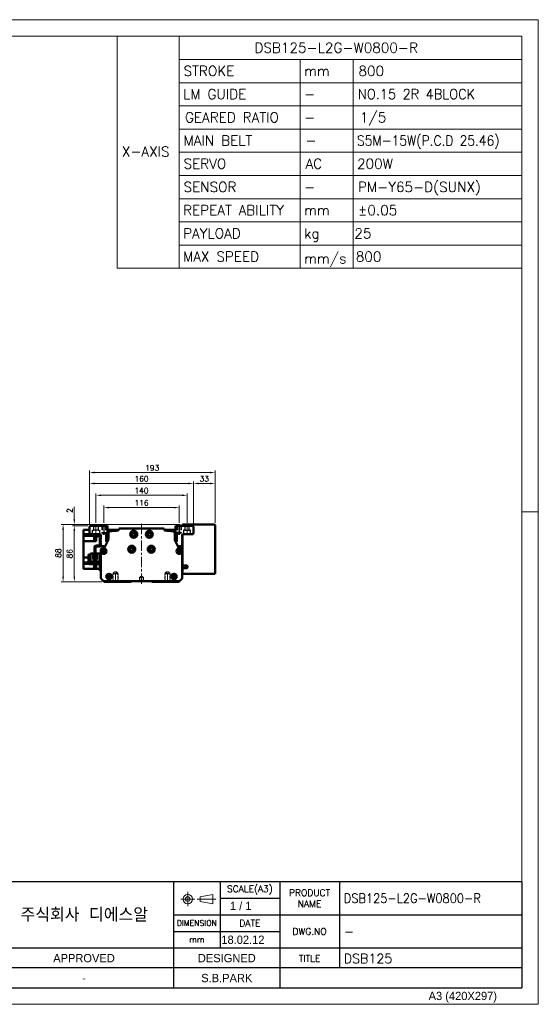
# Model space of a CAD drawing. Header units: millimetres. Extents: x 46891 to 50687, y 6223 to 10043.
# Tile 4 of 4: x 49890 to 50687, y 8529 to 10043. Entities that reach past the tile are written whole.
import ezdxf
from ezdxf.enums import TextEntityAlignment as Align

# ---------------------------------------------------------------- set-up
doc = ezdxf.new("R2010")
doc.units = ezdxf.units.MM
doc.header["$LTSCALE"] = 0.5
for name, pattern in [('CENTER', [50.8, 31.75, -6.35, 6.35, -6.35]), ('HIDDEN', [9.525, 6.35, -3.175]), ('HIDDENX2', [19.05, 12.7, -6.35])]:
    doc.linetypes.add(name, pattern=pattern)
doc.layers.get('0').update_dxf_attribs({"lineweight": 20})
for name, color, linetype, lineweight in [('1', 1, 'CENTER', 13), ('4', 4, 'Continuous', 13), ('외형선(ISO)', 7, 'Continuous', 50)]:
    doc.layers.add(name, color=color, linetype=linetype, lineweight=lineweight)
for name, color, linetype in [('2', 2, 'HIDDENX2'), ('3', 3, 'Continuous'), ('C', 1, 'CENTER')]:
    doc.layers.add(name, color=color, linetype=linetype)
doc.styles.add('ACISOGDT', font='amgdt.shx')
doc.styles.add('DSR TEXT', font='romans.shx', dxfattribs={"bigfont": 'whgtxt.shx'})
doc.styles.get("Standard").update_dxf_attribs({"font": 'romans.shx', "bigfont": 'whgtxt.shx'})
doc.dimstyles.new('DSR', dxfattribs={"dimscale": 2, "dimtxt": 3, "dimasz": 3, "dimexe": 0.5, "dimexo": 0.5, "dimgap": 0.5, "dimtad": 1, "dimdsep": 46, "dimtxsty": 'Standard', "dimcen": 2.5, "dimclrd": 4, "dimclre": 4, "dimclrt": 2, "dimadec": 0, "dimazin": 2, "dimtfac": 1, "dimtmove": 0, "dimatfit": 3, "dimfxl": 0, "dimlwd": -1, "dimlwe": -1, "dimarcsym": 0})

# ---------------------------------------------------------------- blocks, each defined once
blk = doc.blocks.new('A$C13F00394')
for p, q in [((109.11, 28.14), (105.34, 27.43)), ((105.34, 27.43), (105.34, 26.01)), ((109.11, 25.3), (109.11, 28.14)), ((-202.34, 25.67), (-191.42, 25.67)), ((-202.34, 25.3), (-191.42, 25.3)), ((105.34, 26.01), (109.11, 25.3))]:
    blk.add_line(p, q)
for radius in [1.42, 0.71]:
    blk.add_circle((101.56, 26.76), radius)
at = {"layer": '1'}
for p, q in [((103.69, 26.76), (99.44, 26.76)), ((101.56, 28.89), (101.56, 24.63)), ((104.41, 26.76), (110.04, 26.76))]:
    blk.add_line(p, q, dxfattribs=at)
at = {"layer": '3'}
for p, q in [((0, 32), (-207.68, 32)), ((0, 32), (202.32, 32)), ((0, 32), (0, 0)), ((43.43, 32), (43.43, 0)), ((97.32, 32), (97.32, 12)), ((111.32, 32), (111.32, 12)), ((129.32, 32), (129.32, 0)), ((147.32, 32), (147.32, 6)), ((202.32, 32), (202.32, 0)), ((0, 28), (25, 24)), ((43.43, 28), (0, 28)), ((25, 28), (25, 0)), ((34.7, 28), (34.7, 0)), ((111.32, 27), (129.32, 27)), ((43.43, 24), (0, 24)), ((97.32, 22), (202.32, 22)), ((43.43, 20), (0, 20)), ((43.43, 16), (0, 16)), ((97.32, 17), (129.32, 17)), ((0, 12), (129.32, 12)), ((97.32, 12), (97.32, 0)), ((129.32, 12), (202.32, 12)), ((43.43, 8), (0, 8)), ((97.32, 6), (43.43, 6)), ((129.32, 6), (97.32, 6)), ((202.32, 6), (129.32, 6)), ((43.43, 4), (0, 4)), ((0, 0), (202.32, 0))]:
    blk.add_line(p, q, dxfattribs=at)
at = {"color": 0, "style": 'DSR TEXT'}
for s, height, p in [('조립 치수 허용차', 2, (11.97, 29.02)), ('등급', 1.5, (20.77, 25.52)), ('정밀급', 1.5, (27.18, 25.37)), ('보통급', 1.3, (36.41, 25.38)), ('치수 구분', 1.5, (0.69, 24.78)), (' 0.5 초과 6 이하', 1.6, (0.56, 21.19)), (' 6 초과 30 이하', 1.6, (0.49, 17.19)), (' 30 초과 120 이하', 1.6, (0.49, 13.19)), (' 120 초과 315 이하', 1.6, (0.49, 9.19)), (' 315 초과 1000 이하', 1.6, (0.49, 5.19)), (' 1000 초과 2000 이하', 1.6, (0.49, 1.19))]:
    blk.add_text(s, height=height, dxfattribs=at).set_placement(p)
at = {"color": 7, "style": 'ACISOGDT'}
for s, p in [('APPROVED', (70.28, 8.93)), ('DESIGNED', (113.35, 8.93))]:
    blk.add_text(s, height=2.5, dxfattribs=at).set_placement(p, align=Align.MIDDLE_CENTER)
at = {"color": 7, "attachment_point": 5, "style": 'DSR TEXT'}
for s, insert, char_height in [('SCALE(A3)', (120.32, 29.5), 2), ('PRODUCT\\PNAME', (138.32, 27), 2), ('주식회사 디에스알', (70.37, 22), 4.2), ('DIMENSION', (104.32, 19.5), 1.7), ('DATE', (120.32, 19.5), 2), ('DWG.NO', (138.32, 17), 2), ('mm', (104.32, 14.5), 1.8), ('TITLE', (138.32, 8.83), 2)]:
    blk.add_mtext(s, dxfattribs=dict(at, insert=insert, char_height=char_height))
at = {"color": 0, "char_height": 1.6, "attachment_point": 5, "style": 'DSR TEXT'}
for s, insert in [('%%P0.05', (29.85, 22)), ('%%P0.1', (39.07, 22)), ('%%P0.1', (29.85, 18)), ('%%P0.2', (39.07, 18)), ('%%P0.15', (29.85, 14)), ('%%P0.3', (39.07, 14)), ('%%P0.2', (29.85, 10)), ('%%P0.5', (39.07, 10)), ('%%P0.3', (29.85, 6)), ('%%P0.8', (39.07, 6)), ('%%P0.5', (29.85, 2)), ('%%P1.2', (39.07, 2))]:
    blk.add_mtext(s, dxfattribs=dict(at, insert=insert))
at = {"layer": '4', "color": 0, "style": 'DSR TEXT'}
blk.add_text('NOTE', height=3, dxfattribs=at).set_placement((-202.39, 26.38))
blk = doc.blocks.new('A$C1C1952E1')
for p, q in [((293, 292), (293, 222)), ((311.67, 292), (311.67, 222)), ((311.67, 285), (415, 285)), ((348.18, 285), (348.18, 222)), ((364.13, 285), (364.13, 222)), ((311.67, 278), (415, 278)), ((311.67, 271), (415, 271)), ((311.67, 264), (415, 264)), ((311.67, 257), (415, 257)), ((311.67, 250), (415, 250)), ((311.67, 243), (415, 243)), ((311.67, 236), (415, 236)), ((311.67, 229), (415, 229)), ((293, 222), (415, 222))]:
    blk.add_line(p, q)
at = {"color": 1}
blk.add_lwpolyline([(0, 0), (420, 0), (420, 297), (0, 297)], close=True, dxfattribs=at)
at = {"color": 3}
blk.add_lwpolyline([(5, 5), (415, 5), (415, 292), (5, 292)], close=True, dxfattribs=at)
at = {"color": 7, "style": 'ACISOGDT'}
blk.add_text('A3 (420X297)', height=2.5, dxfattribs=at).set_placement((386.91, 1.28))
blk = doc.blocks.new('*D76')
at = {"color": 1, "linetype": 'ByBlock'}
for p, q in [((50019.2, 9269.3), (50019.2, 9295.6)), ((50135.2, 9269.3), (50135.2, 9295.6)), ((50027, 9292.6), (50127.4, 9292.6))]:
    blk.add_line(p, q, dxfattribs=at)
at = {"color": 1}
for points in [[(50027, 9293.9), (50027, 9291.3), (50019.2, 9292.6)], [(50127.4, 9293.9), (50127.4, 9291.3), (50135.2, 9292.6)]]:
    blk.add_solid(points, dxfattribs=at)
at = {"layer": 'Defpoints', "color": 0}
for p in [(50135.2, 9292.6), (50019.2, 9265.7), (50135.2, 9265.7)]:
    blk.add_point(p, dxfattribs=at)
at = {"color": 3, "insert": (50077.2, 9299.8), "char_height": 8.4, "attachment_point": 5, "style": 'DSR TEXT'}
blk.add_mtext('116', dxfattribs=at)
blk = doc.blocks.new('t8')
at = {"color": 2, "linetype": 'HIDDEN'}
for p, q in [((-4, 0), (-4, -12)), ((-3.4, -0.6), (-4, 0)), ((3.4, -0.6), (4, 0)), ((4, 0), (4, -12)), ((-4, -12), (4, -12)), ((-4, -12), (-3.4, -13)), ((-3.4, -0.6), (3.4, -0.6)), ((-3.4, -0.6), (-3.4, -14)), ((-3.4, -14), (3.4, -14)), ((-3.4, -14), (0, -16)), ((3.4, -14), (0, -16)), ((3.4, -0.6), (3.4, -14)), ((4, -12), (3.4, -13))]:
    blk.add_line(p, q, dxfattribs=at)
at = {"color": 1, "linetype": 'CENTER'}
blk.add_line((0, 1.4), (0, -17.1), dxfattribs=at)
blk = doc.blocks.new('A$C3CAC45BB')
blk.add_line((10.6, 20), (9, 20))
at = {"layer": '외형선(ISO)'}
for p, q in [((17.4, 50), (17.4, 38.6)), ((19, 50), (17.4, 50)), ((9, 20), (9, 36.5)), ((10.6, 36.5), (10.6, 20)), ((11.1, 38.6), (16.9, 38.6)), ((16.9, 37), (11.1, 37)), ((17.4, 38.6), (18.9, 38.6)), ((1.6, 25), (0, 25)), ((0, 22), (0, 25)), ((0, 22), (0, 12)), ((1.6, 25), (1.6, 22)), ((1.6, 12.1), (1.6, 22)), ((3.3, 26.5), (3.3, 14.1)), ((7, 26.5), (3.3, 26.5)), ((7, 17.1), (7, 26.5)), ((7, 18.1), (13, 18.1)), ((13, 17.8), (7, 17.8)), ((7, 17.1), (13, 17.1)), ((16.7, 26.5), (13, 26.5)), ((13, 26.5), (13, 17.1)), ((16.7, 14.1), (16.7, 26.5)), ((2, 10), (16.9, 10)), ((17, 11.6), (2.1, 11.6)), ((3.3, 11.6), (3.3, 14.1)), ((5.3, 14.1), (3.3, 14.1)), ((14.7, 14.1), (5.3, 14.1)), ((16.7, 14.1), (14.7, 14.1)), ((16.7, 14.1), (16.7, 11.6)), ((17.4, 9.5), (17.4, 3)), ((17.4, 0), (17.4, 3)), ((17.4, 0), (19, 0))]:
    blk.add_line(p, q, dxfattribs=at)
for centre, radius, start, end in [((11.1, 36.5), 2.1, 90, 180), ((11.1, 36.5), 0.5, 90, 180), ((16.9, 39.1), 0.5, 270, 0), ((16.9, 39.1), 2.1, 270, 346.2259), ((16.9, 39.1), 2.1, 346.2259, 0), ((2, 12), 2, 179.9999, 269.9999), ((2.1, 12.1), 0.5, 179.9999, 269.9999), ((16.9, 9.5), 0.5, 359.9999, 89.9999), ((17, 9.6), 2, 0.2454, 89.9999)]:
    blk.add_arc(centre, radius, start, end, dxfattribs=at)
blk = doc.blocks.new('*D79')
at = {"color": 1, "linetype": 'ByBlock'}
for p, q in [((50007.2, 9269.2), (50007.2, 9314.5)), ((50015, 9311.5), (50139.4, 9311.5)), ((50147.2, 9269.2), (50147.2, 9314.5))]:
    blk.add_line(p, q, dxfattribs=at)
at = {"color": 1}
for points in [[(50015, 9312.8), (50015, 9310.2), (50007.2, 9311.5)], [(50139.4, 9312.8), (50139.4, 9310.2), (50147.2, 9311.5)]]:
    blk.add_solid(points, dxfattribs=at)
at = {"layer": 'Defpoints', "color": 0}
for p in [(50147.2, 9311.5), (50007.2, 9265.6), (50147.2, 9265.6)]:
    blk.add_point(p, dxfattribs=at)
at = {"color": 3, "insert": (50077.2, 9318.7), "char_height": 8.4, "attachment_point": 5, "style": 'DSR TEXT'}
blk.add_mtext('140', dxfattribs=at)
blk = doc.blocks.new('*D78')
at = {"color": 1, "linetype": 'ByBlock'}
for p, q in [((49997.2, 9267.2), (49997.2, 9332.7)), ((50005, 9329.7), (50149.4, 9329.7)), ((50157.2, 9267.2), (50157.2, 9332.7))]:
    blk.add_line(p, q, dxfattribs=at)
at = {"color": 1}
for points in [[(50005, 9331), (50005, 9328.4), (49997.2, 9329.7)], [(50149.4, 9331), (50149.4, 9328.4), (50157.2, 9329.7)]]:
    blk.add_solid(points, dxfattribs=at)
at = {"layer": 'Defpoints', "color": 0}
for p in [(50157.2, 9329.7), (49997.2, 9263.6), (50157.2, 9263.6)]:
    blk.add_point(p, dxfattribs=at)
at = {"color": 3, "insert": (50077.2, 9336.9), "char_height": 8.4, "attachment_point": 5, "style": 'DSR TEXT'}
blk.add_mtext('160', dxfattribs=at)
blk = doc.blocks.new('*D80')
at = {"color": 1, "linetype": 'ByBlock'}
for p, q in [((50157.2, 9267.2), (50157.2, 9332.7)), ((50165, 9329.7), (50182.4, 9329.7)), ((50190.2, 9269.2), (50190.2, 9332.7))]:
    blk.add_line(p, q, dxfattribs=at)
at = {"color": 1}
for points in [[(50165, 9331), (50165, 9328.4), (50157.2, 9329.7)], [(50182.4, 9331), (50182.4, 9328.4), (50190.2, 9329.7)]]:
    blk.add_solid(points, dxfattribs=at)
at = {"layer": 'Defpoints', "color": 0}
for p in [(50190.2, 9329.7), (50190.2, 9265.6), (50157.2, 9263.6)]:
    blk.add_point(p, dxfattribs=at)
at = {"color": 3, "insert": (50173.7, 9336.9), "char_height": 8.4, "attachment_point": 5, "style": 'DSR TEXT'}
blk.add_mtext('33', dxfattribs=at)
blk = doc.blocks.new('*D81')
at = {"color": 1, "linetype": 'ByBlock'}
for p, q in [((49997.2, 9267.2), (49997.2, 9349.5)), ((50182.4, 9346.5), (50005, 9346.5)), ((50190.2, 9269.2), (50190.2, 9349.5))]:
    blk.add_line(p, q, dxfattribs=at)
at = {"color": 1}
for points in [[(50005, 9347.8), (50005, 9345.2), (49997.2, 9346.5)], [(50182.4, 9347.8), (50182.4, 9345.2), (50190.2, 9346.5)]]:
    blk.add_solid(points, dxfattribs=at)
at = {"layer": 'Defpoints', "color": 0}
for p in [(49997.2, 9346.5), (50190.2, 9265.6), (49997.2, 9263.6)]:
    blk.add_point(p, dxfattribs=at)
at = {"color": 3, "insert": (50093.7, 9353.7), "char_height": 8.4, "attachment_point": 5, "style": 'DSR TEXT'}
blk.add_mtext('193', dxfattribs=at)
blk = doc.blocks.new('*D82')
at = {"color": 1, "linetype": 'ByBlock'}
for p, q in [((49994.6, 9264.6), (49970.9, 9264.6)), ((49973.9, 9256.8), (49973.9, 9186.4)), ((50016.1, 9178.6), (49970.9, 9178.6))]:
    blk.add_line(p, q, dxfattribs=at)
at = {"color": 1}
for points in [[(49972.6, 9256.8), (49975.2, 9256.8), (49973.9, 9264.6)], [(49972.6, 9186.4), (49975.2, 9186.4), (49973.9, 9178.6)]]:
    blk.add_solid(points, dxfattribs=at)
at = {"layer": 'Defpoints', "color": 0}
for p in [(49998.2, 9264.6), (49973.9, 9178.6), (50019.7, 9178.6)]:
    blk.add_point(p, dxfattribs=at)
at = {"color": 3, "insert": (49966.7, 9221.6), "char_height": 8.4, "attachment_point": 5, "rotation": 90, "style": 'DSR TEXT'}
blk.add_mtext('86', dxfattribs=at)
blk = doc.blocks.new('*D88')
at = {"color": 1, "linetype": 'ByBlock'}
for p, q in [((49973.9, 9274.4), (49973.9, 9293.8)), ((50136.6, 9266.6), (49970.9, 9266.6)), ((49994.6, 9264.6), (49970.9, 9264.6)), ((49973.9, 9264.6), (49973.9, 9266.6)), ((49973.9, 9256.8), (49973.9, 9249))]:
    blk.add_line(p, q, dxfattribs=at)
at = {"color": 1}
for points in [[(49972.6, 9274.4), (49975.2, 9274.4), (49973.9, 9266.6)], [(49972.6, 9256.8), (49975.2, 9256.8), (49973.9, 9264.6)]]:
    blk.add_solid(points, dxfattribs=at)
at = {"layer": 'Defpoints', "color": 0}
for p in [(49973.9, 9266.6), (49998.2, 9264.6), (50140.2, 9266.6)]:
    blk.add_point(p, dxfattribs=at)
at = {"color": 3, "insert": (49966.7, 9288), "char_height": 8.4, "attachment_point": 5, "rotation": 90, "style": 'DSR TEXT'}
blk.add_mtext('2', dxfattribs=at)
blk = doc.blocks.new('*D89')
at = {"color": 1, "linetype": 'ByBlock'}
for p, q in [((50136.6, 9266.6), (49953.6, 9266.6)), ((49956.6, 9258.8), (49956.6, 9186.4)), ((50016.1, 9178.6), (49953.6, 9178.6))]:
    blk.add_line(p, q, dxfattribs=at)
at = {"color": 1}
for points in [[(49955.3, 9258.8), (49957.9, 9258.8), (49956.6, 9266.6)], [(49955.3, 9186.4), (49957.9, 9186.4), (49956.6, 9178.6)]]:
    blk.add_solid(points, dxfattribs=at)
at = {"layer": 'Defpoints', "color": 0}
for p in [(50140.2, 9266.6), (49956.6, 9178.6), (50019.7, 9178.6)]:
    blk.add_point(p, dxfattribs=at)
at = {"color": 3, "insert": (49949.4, 9222.6), "char_height": 8.4, "attachment_point": 5, "rotation": 90, "style": 'DSR TEXT'}
blk.add_mtext('88', dxfattribs=at)

msp = doc.modelspace()

# ---------------------------------------------------------------- linework, layer by layer
at = {"color": 1}
msp.add_line((50687.20972, 9285.82874), (50661.72712, 9285.82874), dxfattribs=at)
at = {"layer": '1'}
for p, q in [((50007.18757, 9265.55564), (50007.18757, 9250.55564)), ((50077.18757, 9267.55564), (50077.18757, 9174.55564)), ((50147.18757, 9265.55564), (50147.18757, 9250.55564))]:
    msp.add_line(p, q, dxfattribs=at)
at = {"layer": '2'}
for p, q in [((50003.88757, 9258.05564), (50003.88757, 9264.55564)), ((50010.48757, 9264.55564), (50010.48757, 9258.05564)), ((50016.18757, 9264.55564), (50016.18757, 9254.55564)), ((50016.68757, 9264.05564), (50016.18757, 9264.55564)), ((50016.68757, 9264.05564), (50016.68757, 9253.05564)), ((50016.68757, 9264.05564), (50021.68757, 9264.05564)), ((50021.68757, 9264.05564), (50022.18757, 9264.55564)), ((50021.68757, 9264.05564), (50021.68757, 9253.05564)), ((50022.18757, 9264.55564), (50022.18757, 9254.55564)), ((50132.18757, 9264.55564), (50132.18757, 9254.55564)), ((50132.68757, 9264.05564), (50132.18757, 9264.55564)), ((50132.68757, 9264.05564), (50132.68757, 9253.05564)), ((50137.68757, 9264.05564), (50132.68757, 9264.05564)), ((50137.68757, 9264.05564), (50138.18757, 9264.55564)), ((50137.68757, 9264.05564), (50137.68757, 9253.05564)), ((50138.18757, 9264.55564), (50138.18757, 9254.55564)), ((50143.88757, 9264.55564), (50143.88757, 9258.05564)), ((50150.48757, 9258.05564), (50150.48757, 9264.55564)), ((50001.93757, 9251.55564), (50001.93757, 9258.05564)), ((50001.93757, 9258.05564), (50003.88757, 9258.05564)), ((50010.48757, 9258.05564), (50003.88757, 9258.05564)), ((50010.48757, 9258.05564), (50012.43757, 9258.05564)), ((50012.43757, 9258.05564), (50012.43757, 9251.55564)), ((50016.18757, 9254.55564), (50022.18757, 9254.55564)), ((50016.18757, 9254.55564), (50016.68757, 9253.68961)), ((50016.68757, 9253.05564), (50019.18757, 9251.61226)), ((50016.68757, 9253.05564), (50021.68757, 9253.05564)), ((50021.68757, 9253.05564), (50019.18757, 9251.61226)), ((50022.18757, 9254.55564), (50021.68757, 9253.68961)), ((50138.18757, 9254.55564), (50132.18757, 9254.55564)), ((50132.18757, 9254.55564), (50132.68757, 9253.68961)), ((50137.68757, 9253.05564), (50132.68757, 9253.05564)), ((50132.68757, 9253.05564), (50135.18757, 9251.61226)), ((50137.68757, 9253.05564), (50135.18757, 9251.61226)), ((50138.18757, 9254.55564), (50137.68757, 9253.68961)), ((50143.88757, 9258.05564), (50141.93757, 9258.05564)), ((50141.93757, 9258.05564), (50141.93757, 9251.55564)), ((50143.88757, 9258.05564), (50150.48757, 9258.05564)), ((50152.43757, 9258.05564), (50150.48757, 9258.05564)), ((50152.43757, 9251.55564), (50152.43757, 9258.05564)), ((50074.68757, 9185.55564), (50077.18757, 9187.05779)), ((50074.68757, 9179.55564), (50074.68757, 9185.55564)), ((50074.68757, 9185.55564), (50079.68757, 9185.55564)), ((50079.68757, 9179.55564), (50074.68757, 9179.55564)), ((50077.18757, 9187.05779), (50079.68757, 9185.55564)), ((50079.68757, 9185.55564), (50079.68757, 9179.55564))]:
    msp.add_line(p, q, dxfattribs=at)
at = {"layer": '3'}
for p in [(50661.72712, 8717.56676), (49630.61213, 8554.47812)]:
    msp.add_line(p, (50661.72712, 8554.47812), dxfattribs=at)
at = {"layer": 'C'}
for p, q in [((50019.18757, 9265.70697), (50019.18757, 9250.72739)), ((50135.18757, 9265.70697), (50135.18757, 9250.72739))]:
    msp.add_line(p, q, dxfattribs=at)
at = {"layer": '외형선(ISO)'}
for p, q in [((49998.18757, 9264.55564), (49997.18757, 9263.55564)), ((50024.68757, 9264.55564), (49998.18757, 9264.55564)), ((50024.68757, 9253.08446), (50024.68757, 9264.55564)), ((50129.68757, 9264.55564), (50129.68757, 9253.08446)), ((50156.18757, 9264.55564), (50129.68757, 9264.55564)), ((50140.18757, 9265.55564), (50140.18757, 9266.55564)), ((50189.18757, 9266.55564), (50140.18757, 9266.55564)), ((50140.18757, 9264.55564), (50140.18757, 9265.55564)), ((50157.18757, 9263.55564), (50156.18757, 9264.55564)), ((50190.18757, 9191.55564), (50190.18757, 9265.55564)), ((49988.08757, 9255.05564), (49988.08757, 9258.55564)), ((49997.18757, 9258.55564), (49988.08757, 9258.55564)), ((49988.08757, 9255.05564), (49988.08757, 9251.55564)), ((49988.08757, 9251.55564), (49988.08757, 9249.06372)), ((49998.18757, 9251.55564), (49988.08757, 9251.55564)), ((49988.08757, 9244.55564), (49988.08757, 9249.06372)), ((50007.58757, 9249.06372), (49988.08757, 9249.06372)), ((49997.18757, 9263.55564), (49997.18757, 9252.55564)), ((49997.18757, 9252.55564), (49998.18757, 9251.55564)), ((49998.18757, 9251.55564), (50013.68757, 9251.55564)), ((50007.58757, 9249.06372), (50007.58757, 9248.51432)), ((50007.58757, 9248.11501), (50007.58757, 9248.51432)), ((50014.68757, 9250.55564), (50014.68757, 9244.05564)), ((50022.68757, 9241.05564), (50022.68757, 9249.08446)), ((50041.96016, 9258.55564), (50024.68757, 9258.55564)), ((50026.18757, 9253.21813), (50026.18757, 9244.65382)), ((50041.96016, 9258.55564), (50041.96016, 9257.77112)), ((50110.41498, 9260.55564), (50043.96016, 9260.55564)), ((50112.41498, 9257.77112), (50112.41498, 9258.55564)), ((50112.41498, 9258.55564), (50129.68757, 9258.55564)), ((50129.68757, 9256.84323), (50118.40901, 9256.84323)), ((50128.18757, 9244.65382), (50128.18757, 9253.21813)), ((50131.68757, 9249.08446), (50131.68757, 9241.05564)), ((50139.68757, 9244.05564), (50139.68757, 9250.55564)), ((50139.68757, 9249.55564), (50140.18757, 9249.55564)), ((50140.18757, 9203.55564), (50140.18757, 9251.42167)), ((50140.68757, 9251.55564), (50156.18757, 9251.55564)), ((50156.18757, 9251.55564), (50157.18757, 9252.55564)), ((50157.18757, 9252.55564), (50157.18757, 9263.55564)), ((49988.08757, 9244.55564), (49988.08757, 9241.05564)), ((50007.58757, 9241.05564), (49988.08757, 9241.05564)), ((49988.08757, 9215.75564), (49988.08757, 9241.05564)), ((50004.38757, 9242.0516), (50004.38757, 9247.6516)), ((50006.38757, 9247.6516), (50004.38757, 9247.6516)), ((50006.38757, 9242.0516), (50004.38757, 9242.0516)), ((50006.38757, 9241.9016), (50006.38757, 9247.8016)), ((50007.08757, 9247.8016), (50006.38757, 9247.8016)), ((50007.08757, 9241.9016), (50006.38757, 9241.9016)), ((50007.08757, 9241.8516), (50007.08757, 9247.8516)), ((50007.58757, 9247.8516), (50007.08757, 9247.8516)), ((50007.58757, 9241.8516), (50007.08757, 9241.8516)), ((50014.68757, 9248.11501), (50007.58757, 9248.11501)), ((50007.58757, 9241.05564), (50007.58757, 9248.11501)), ((50014.68757, 9244.05564), (50015.18757, 9243.55564)), ((50015.18757, 9243.55564), (50014.68757, 9243.05564)), ((50014.68757, 9243.05564), (50014.68757, 9242.05564)), ((50014.68757, 9242.05564), (50015.18757, 9241.55564)), ((50015.18757, 9241.55564), (50014.68757, 9241.05564)), ((50014.68757, 9241.05564), (50014.68757, 9240.05564)), ((50014.68757, 9240.05564), (50015.18757, 9239.55564)), ((50015.18757, 9239.55564), (50014.68757, 9239.05564)), ((50014.68757, 9239.05564), (50014.68757, 9234.55564)), ((50015.68757, 9233.55564), (50020.18757, 9233.55564)), ((50025.72737, 9242.55853), (50020.4557, 9231.13658)), ((50026.18757, 9248.11501), (50022.68757, 9248.11501)), ((50024.80295, 9240.55564), (50023.18757, 9240.55564)), ((50131.68757, 9248.30564), (50128.18757, 9248.30564)), ((50131.68757, 9246.55564), (50128.18757, 9246.55564)), ((50133.91944, 9231.13658), (50128.64777, 9242.55853)), ((50131.18757, 9240.55564), (50129.57218, 9240.55564)), ((50134.18757, 9233.55564), (50138.68757, 9233.55564)), ((50139.18757, 9243.55564), (50139.68757, 9244.05564)), ((50139.68757, 9243.05564), (50139.18757, 9243.55564)), ((50139.18757, 9241.55564), (50139.68757, 9242.05564)), ((50139.68757, 9241.05564), (50139.18757, 9241.55564)), ((50139.18757, 9239.55564), (50139.68757, 9240.05564)), ((50139.68757, 9239.05564), (50139.18757, 9239.55564)), ((50139.68757, 9242.05564), (50139.68757, 9243.05564)), ((50139.68757, 9240.05564), (50139.68757, 9241.05564)), ((50139.68757, 9234.55564), (50139.68757, 9239.05564)), ((50014.68757, 9227.55564), (50014.68757, 9184.79828)), ((50019.54774, 9230.55564), (50017.68757, 9230.55564)), ((50064.18757, 9229.9854), (50064.18757, 9227.12588)), ((50090.18757, 9229.9854), (50090.18757, 9227.12588)), ((50136.68757, 9230.55564), (50134.8274, 9230.55564)), ((50139.68757, 9184.79828), (50139.68757, 9227.55564)), ((49988.08757, 9215.75564), (49995.6876, 9215.75564)), ((49988.08757, 9215.75564), (49988.08757, 9212.25564)), ((49988.08757, 9208.27702), (49988.08757, 9212.25564)), ((49988.08757, 9208.27702), (49988.08757, 9206.05564)), ((49995.68759, 9208.27702), (49988.08757, 9208.27702)), ((49996.36489, 9206.05564), (49988.08757, 9206.05564)), ((49988.08757, 9206.05564), (49988.08757, 9202.55564)), ((49998.98757, 9208.27702), (49997.28759, 9208.27702)), ((49997.2876, 9215.75564), (49998.98759, 9215.75564)), ((50002.68759, 9215.75564), (50004.68757, 9215.75564)), ((50004.38757, 9199.26693), (50004.38757, 9204.86693)), ((50006.38757, 9204.86693), (50004.38757, 9204.86693)), ((50006.28757, 9215.75564), (50008.68759, 9215.75564)), ((50006.38757, 9199.11693), (50006.38757, 9205.01693)), ((50007.08757, 9205.01693), (50006.38757, 9205.01693)), ((50007.08757, 9199.06693), (50007.08757, 9205.06693)), ((50007.58757, 9205.06693), (50007.08757, 9205.06693)), ((50007.58757, 9215.75564), (50007.58757, 9213.65578)), ((50007.58757, 9205.55578), (50007.58757, 9204.11562)), ((50007.58757, 9198.55564), (50007.58757, 9204.11562)), ((50014.68757, 9208.99627), (50012.38757, 9208.99627)), ((50140.18757, 9199.55564), (50140.18757, 9203.55564)), ((50140.18757, 9203.55564), (50146.18757, 9203.55564)), ((49988.08757, 9198.55564), (49988.08757, 9202.55564)), ((50007.58757, 9198.55564), (49988.08757, 9198.55564)), ((50006.38757, 9199.26693), (50004.38757, 9199.26693)), ((50007.08757, 9199.11693), (50006.38757, 9199.11693)), ((50007.58757, 9199.06693), (50007.08757, 9199.06693)), ((50014.68757, 9198.55564), (50007.58757, 9198.55564)), ((50011.38757, 9198.52072), (50011.38757, 9198.55564)), ((50012.08757, 9198.52072), (50011.38757, 9198.52072)), ((50012.08757, 9198.55564), (50012.08757, 9198.52072)), ((50140.18757, 9202.55564), (50139.68757, 9202.55564)), ((50140.18757, 9202.09813), (50139.68757, 9202.09813)), ((50140.18757, 9198.55564), (50139.68757, 9198.55564)), ((50146.18757, 9199.55564), (50140.18757, 9199.55564)), ((50140.18757, 9191.55564), (50140.18757, 9199.55564)), ((50140.18757, 9190.55564), (50140.18757, 9191.55564)), ((50140.18757, 9190.55564), (50189.18757, 9190.55564)), ((50015.56625, 9182.67696), (50018.68757, 9179.55564)), ((50018.68757, 9179.55564), (50019.68757, 9178.55564)), ((50018.68757, 9179.55564), (50135.68757, 9179.55564)), ((50019.68757, 9178.55564), (50061.18757, 9178.55564)), ((50061.18757, 9178.55564), (50062.04112, 9179.40919)), ((50092.33401, 9179.40919), (50093.18757, 9178.55564)), ((50093.18757, 9178.55564), (50134.68757, 9178.55564)), ((50134.68757, 9178.55564), (50135.68757, 9179.55564)), ((50135.68757, 9179.55564), (50138.80889, 9182.67696))]:
    msp.add_line(p, q, dxfattribs=at)
for centre, radius in [((50065.18757, 9251.55564), 5.5), ((50065.18757, 9251.55564), 3.3), ((50065.18757, 9251.55564), 2.4585), ((50089.18757, 9251.55564), 5.5), ((50089.18757, 9251.55564), 3.3), ((50089.18757, 9251.55564), 2.4585), ((50062.18757, 9228.55564), 5.5), ((50092.18757, 9228.55564), 5.5), ((50019.18757, 9225.55564), 4.25), ((50019.18757, 9225.55564), 2.25), ((50062.18757, 9228.55564), 3.3), ((50062.18757, 9228.55564), 2.4585), ((50092.18757, 9228.55564), 3.3), ((50092.18757, 9228.55564), 2.4585), ((50135.18757, 9225.55564), 4.25), ((50135.18757, 9225.55564), 2.25), ((50027.18757, 9186.55564), 4.25), ((50027.18757, 9186.55564), 2.25), ((50127.18757, 9186.55564), 4.25), ((50127.18757, 9186.55564), 2.25), ((50146.18757, 9201.55564), 1.2295)]:
    msp.add_circle(centre, radius, dxfattribs=at)
for centre, radius, start, end in [((50189.18757, 9265.55564), 1, 0, 90), ((50013.68757, 9250.55564), 1, 0, 90), ((50027.68757, 9249.08446), 5, 126.86989765, 180), ((50029.18757, 9253.21813), 3, 95.57599886, 180), ((50077.18757, 8761.55564), 497, 94.11817747, 95.57599887), ((50041.46016, 9257.77112), 0.5, 274.11817747, 0), ((50043.96016, 9258.55564), 2, 89.99999999, 180), ((50110.41498, 9258.55564), 2, 0, 89.99999999), ((50112.91498, 9257.77112), 0.5, 180, 265.88182237), ((50077.18757, 8761.55564), 497, 84.42400111, 85.88182251), ((50125.18757, 9253.21813), 3, 0, 84.42400111), ((50126.68757, 9249.08446), 5, 0, 53.13010235), ((50140.68757, 9250.55564), 1, 90, 180), ((50015.68757, 9234.55564), 1, 180, 270), ((50020.18757, 9230.55564), 3, 65.224808, 90), ((50023.18757, 9241.05564), 0.5, 180, 270), ((50021.18757, 9244.65382), 5, 335.22485942, 0), ((50133.18757, 9244.65382), 5, 180, 204.77514056), ((50131.18757, 9241.05564), 0.5, 270, 0), ((50134.18757, 9230.55564), 3, 90, 114.77508892), ((50138.68757, 9234.55564), 1, 270, 0), ((50017.68757, 9227.55564), 3, 89.99999999, 180), ((50019.18757, 9225.55564), 1.621, 36.95084612, 323.049153), ((50019.18757, 9225.55564), 1.5, 48.1896836, 311.81031516), ((50019.54774, 9231.55564), 1, 269.99999999, 335.22485942), ((50020.58757, 9227.12089), 0.6, 259.96251873, 324.85511283), ((50020.58757, 9223.99039), 0.6, 35.14488628, 100.03748038), ((50133.78757, 9227.12089), 0.6, 215.14488418, 280.03748038), ((50133.78757, 9223.99039), 0.6, 79.96251915, 144.85511722), ((50135.18757, 9225.55564), 1.621, 143.04915509, 216.95084916), ((50135.18757, 9225.55564), 1.621, 216.95084603, 143.049153), ((50134.8274, 9231.55564), 1, 204.77514056, 269.99999999), ((50135.18757, 9225.55564), 1.5, 228.1896836, 131.81031516), ((50136.68757, 9227.55564), 3, 0, 89.99999999), ((50146.18757, 9201.55564), 2, 270, 90), ((50025.71787, 9188.05564), 0.5, 328.99692459, 55.46537519), ((50028.65726, 9188.05564), 0.5, 124.53462897, 211.00307542), ((50125.71787, 9188.05564), 0.5, 328.99692459, 55.4653732), ((50128.65726, 9188.05564), 0.5, 124.53463096, 211.00307541), ((50189.18757, 9191.55564), 1, 270, 0), ((50017.68757, 9184.79828), 3, 180, 224.99999999), ((50027.18757, 9186.55564), 1.621, 129.96149723, 50.03850277), ((50027.18757, 9186.55564), 1.6, 134.4153086, 45.5846914), ((50062.39468, 9179.05564), 0.5, 90, 135), ((50091.98046, 9179.05564), 0.5, 45, 90), ((50127.18757, 9186.55564), 1.621, 129.96149723, 50.03850277), ((50127.18757, 9186.55564), 1.6, 134.4153086, 45.5846914), ((50136.68757, 9184.79828), 3, 314.99999999, 0)]:
    msp.add_arc(centre, radius, start, end, dxfattribs=at)
for points, knots in [([(50020.18757, 9226.67367), (50020.23238, 9226.63359), (50020.2864, 9226.59823), (50020.38937, 9226.55232), (50020.43735, 9226.53815), (50020.48299, 9226.53007)], [0.079922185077, 0.079922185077, 0.079922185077, 0.079922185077, 0.097958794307, 0.097958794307, 0.112583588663, 0.112583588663, 0.112583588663, 0.112583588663]), ([(50020.48299, 9224.58121), (50020.43735, 9224.57313), (50020.38937, 9224.55896), (50020.2864, 9224.51305), (50020.23238, 9224.47769), (50020.18757, 9224.43761)], [0.047260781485, 0.047260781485, 0.047260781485, 0.047260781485, 0.061885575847, 0.061885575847, 0.079922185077, 0.079922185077, 0.079922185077, 0.079922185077]), ([(50133.89214, 9226.53007), (50133.93778, 9226.53815), (50133.98576, 9226.55232), (50134.08874, 9226.59823), (50134.14276, 9226.63359), (50134.18757, 9226.67367)], [0.047260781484, 0.047260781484, 0.047260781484, 0.047260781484, 0.061885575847, 0.061885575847, 0.079922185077, 0.079922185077, 0.079922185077, 0.079922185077]), ([(50134.18757, 9224.43761), (50134.14276, 9224.47769), (50134.08874, 9224.51305), (50133.98576, 9224.55896), (50133.93778, 9224.57313), (50133.89214, 9224.58121)], [0.079922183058, 0.079922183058, 0.079922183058, 0.079922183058, 0.097958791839, 0.097958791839, 0.11258358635, 0.11258358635, 0.11258358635, 0.11258358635])]:
    msp.add_open_spline(points, degree=3, knots=knots, dxfattribs=at)
for points in [[(50026.0678, 9187.6985), (50026.09721, 9187.72731), (50026.12436, 9187.76134), (50026.14644, 9187.7981)], [(50028.22869, 9187.7981), (50028.25078, 9187.76134), (50028.27793, 9187.72731), (50028.30734, 9187.6985)], [(50126.0678, 9187.6985), (50126.09721, 9187.72731), (50126.12436, 9187.76134), (50126.14644, 9187.7981)], [(50128.22869, 9187.7981), (50128.25078, 9187.76134), (50128.27793, 9187.72731), (50128.30734, 9187.6985)]]:
    msp.add_open_spline(points, degree=3, dxfattribs=at)

# ---------------------------------------------------------------- block references
at = {"xscale": 5.096520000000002, "yscale": 5.096520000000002, "zscale": 5.096520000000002}
for name, p in [('A$C1C1952E1', (48546.67132, 8528.99552)), ('A$C13F00394', (49630.61214, 8554.47812))]:
    msp.add_blockref(name, p, dxfattribs=at)
msp.add_blockref('A$C3CAC45BB', (49995.68758, 9195.55576))
at = {"rotation": 180}
msp.add_blockref('t8', (50037.18757, 9178.55564), dxfattribs=at)
at = {"xscale": -1, "rotation": 180}
msp.add_blockref('t8', (50117.18757, 9178.55564), dxfattribs=at)

# ---------------------------------------------------------------- texts
at = {"color": 3, "style": 'DSR TEXT'}
for s, height, p in [('DSB125-L2G-W0800-R', 15.3167414, (50250.80009, 9991.89676)), ('STROKE', 15.316741, (50141.84332, 9956.22112)), ('LM GUIDE', 15.316741, (50141.11396, 9920.54548)), ('MAIN BELT', 15.316741, (50141.84332, 9849.1942)), ('X-AXIS', 15.316741, (50046.82033, 9832.24682)), ('SERVO', 15.316741, (50141.84332, 9813.51856)), ('SENSOR', 15.316741, (50141.84332, 9777.84292)), ('REPEAT ABILITY', 15.3167414, (50141.11396, 9742.16728)), ('PAYLOAD', 15.316741, (50141.11396, 9706.49164)), ('MAX SPEED', 15.316741, (50141.11396, 9670.816))]:
    msp.add_text(s, height=height, dxfattribs=at).set_placement(p)
at = {"color": 7, "style": 'DSR TEXT'}
for s, height, p in [('mm', 15.316741, (50327.20045, 9956.22112)), ('800', 15.316741, (50410.68801, 9956.22112)), ('-', 15.31674, (50327.20045, 9920.54548)), ('-', 15.31674, (50327.20045, 9884.86984)), ('-', 15.31674, (50329.38856, 9849.1942)), ('AC', 15.316741, (50329.38856, 9813.51856)), ('200W', 15.316741, (50408.49991, 9813.51856)), ('PM-Y65-D(SUNX)', 15.3167414, (50409.95864, 9777.84292)), ('-', 15.31674, (50327.20045, 9777.84292)), ('mm', 15.316741, (50327.20045, 9742.16728)), ('±0.05', 15.316741, (50409.95864, 9742.16728)), ('kg', 15.316741, (50327.20045, 9706.49164)), ('25', 15.316741, (50404.44017, 9706.49164)), ('mm/s', 15.316741, (50327.20045, 9667.89852)), ('800', 15.316741, (50406.62828, 9670.816))]:
    msp.add_text(s, height=height, dxfattribs=at).set_placement(p)
for s, width, p in [('NO.15 2R 4BLOCK', 0.95, (50409.95864, 9920.54548)), ('S5M-15W(P.C.D 25.46)', 0.9, (50408.49991, 9849.1942))]:
    msp.add_text(s, height=15.3167414, dxfattribs=dict(at, width=width)).set_placement(p)
at = {"color": 2, "style": 'DSR TEXT', "width": 0.9}
msp.add_text('DSB125-L2G-W0800-R', height=14.270256, dxfattribs=at).set_placement((50388.09783, 8684.85553))
at = {"color": 2}
for s, height, style, p in [('1 / 1', 12.7413, 'ACISOGDT', (50213.17268, 8673.8823)), ('18.02.12', 12.7413, 'ACISOGDT', (50199.93176, 8621.8772)), ('-', 14.27026, 'DSR TEXT', (50388.09783, 8633.89033)), ('DSB125', 14.270256, 'DSR TEXT', (50388.09783, 8592.22791))]:
    msp.add_text(s, height=height, dxfattribs=dict(at, style=style)).set_placement(p)
at = {"color": 2, "style": 'ACISOGDT'}
for s, p in [('-', (49988.81056, 8569.38644)), ('S.B.PARK', (50208.28362, 8569.38644))]:
    msp.add_text(s, height=12.7413, dxfattribs=at).set_placement(p, align=Align.MIDDLE_CENTER)
at = {"color": 3, "insert": (50144.03143, 9900.18658), "char_height": 15.3167414, "attachment_point": 1, "style": 'DSR TEXT'}
msp.add_mtext('GEARED RATIO', dxfattribs=at)
at = {"color": 7, "insert": (50412.87612, 9900.18658), "char_height": 15.316741, "attachment_point": 1, "style": 'DSR TEXT'}
msp.add_mtext('1/5', dxfattribs=at)

# ---------------------------------------------------------------- dimensions: what is measured, and where the dimension line sits
for base, p1, p2, picture, middle in [((49997.18757, 9346.50386), (50190.18757, 9265.55564), (49997.18757, 9263.55564), '*D81', (50093.68757, 9353.70386)), ((50157.18757, 9329.73486), (49997.18757, 9263.55564), (50157.18757, 9263.55564), '*D78', (50077.18757, 9336.93486)), ((50190.18757, 9329.73486), (50157.18757, 9263.55564), (50190.18757, 9265.55564), '*D80', (50173.68757, 9336.93486)), ((50147.18757, 9311.50123), (50007.18757, 9265.55564), (50147.18757, 9265.55564), '*D79', (50077.18757, 9318.70123)), ((50135.18757, 9292.55749), (50019.18757, 9265.70697), (50135.18757, 9265.70697), '*D76', (50077.18757, 9299.75749))]:
    dim = msp.add_linear_dim(base=base, p1=p1, p2=p2, dimstyle='DSR', override={"dimscale": 3, "dimtxt": 2.8, "dimasz": 2.600136, "dimexe": 1, "dimexo": 1.2, "dimgap": 1, "dimdec": 4, "dimtxsty": 'DSR TEXT', "dimclrd": 1, "dimclre": 1, "dimclrt": 3, "dimtdec": 4, "dimtix": 1})
    dim.commit()
    dim.dimension.update_dxf_attribs({"geometry": picture, "text_midpoint": middle})
dim = msp.add_linear_dim(base=(49973.93548, 9266.55564), p1=(49998.18757, 9264.55564), p2=(50140.18757, 9266.55564), angle=90, dimstyle='DSR', override={"dimscale": 3, "dimtxt": 2.8, "dimasz": 2.600136, "dimexe": 1, "dimexo": 1.2, "dimgap": 1, "dimdec": 4, "dimtxsty": 'DSR TEXT', "dimclrd": 1, "dimclre": 1, "dimclrt": 3, "dimtdec": 4, "dimtix": 1})
dim.commit()
dim.dimension.update_dxf_attribs({"geometry": '*D88', "text_midpoint": (49973.93548, 9287.95646), "dimtype": 160})
for base, p1, picture, middle in [((49956.59837, 9178.55564), (50140.18757, 9266.55564), '*D89', (49949.39837, 9222.55564)), ((49973.93548, 9178.55564), (49998.18757, 9264.55564), '*D82', (49966.73548, 9221.55564))]:
    dim = msp.add_linear_dim(base=base, p1=p1, p2=(50019.68757, 9178.55564), angle=90, dimstyle='DSR', override={"dimscale": 3, "dimtxt": 2.8, "dimasz": 2.600136, "dimexe": 1, "dimexo": 1.2, "dimgap": 1, "dimdec": 4, "dimtxsty": 'DSR TEXT', "dimclrd": 1, "dimclre": 1, "dimclrt": 3, "dimtdec": 4, "dimtix": 1})
    dim.commit()
    dim.dimension.update_dxf_attribs({"geometry": picture, "text_midpoint": middle})

doc.saveas('drawing.dxf')
